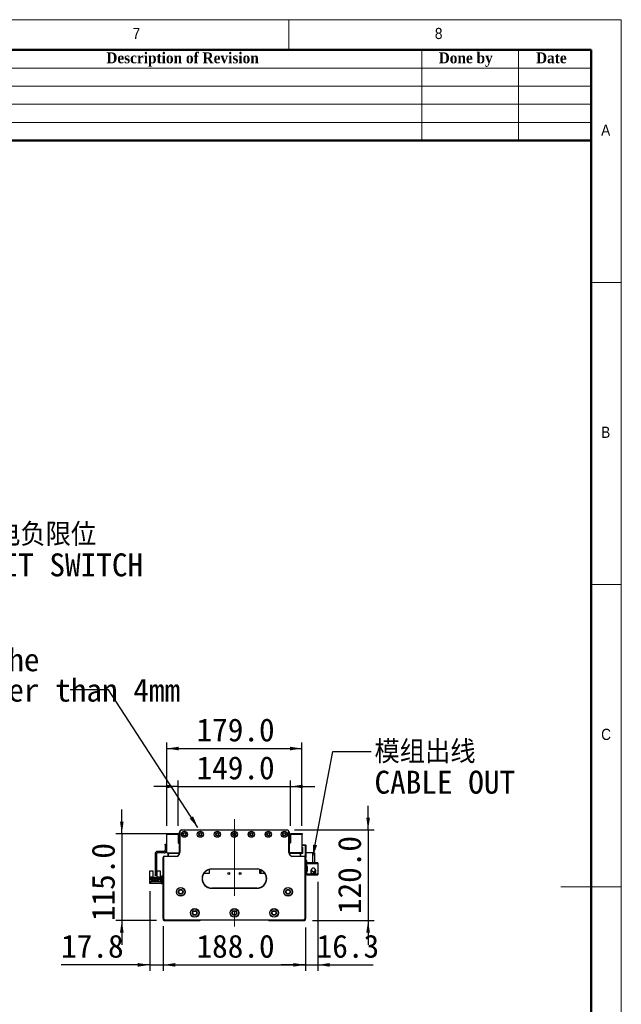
# Model space of a CAD drawing. Header units: millimetres. Extents: x 40 to 3320, y 40 to 2336.
# Tile 6 of 6: x 2524 to 3320, y 1032 to 2336. Entities that reach past the tile are written whole.
import ezdxf

# ---------------------------------------------------------------- set-up
doc = ezdxf.new("R2010")
doc.units = ezdxf.units.MM
doc.header["$LTSCALE"] = 8
doc.linetypes.add('CENTERX2', pattern=[20.32, 12.7, -2.54, 2.54, -2.54])
doc.layers.add('DIMNS', color=7, linetype='Continuous')
doc.styles.add('SLDTEXTSTYLE0', font='Gothic.ttf', dxfattribs={"width": 0.913})
doc.styles.add('SLDTEXTSTYLE1', font='timesbd.ttf', dxfattribs={"width": 0.933})
doc.styles.add('SLDTEXTSTYLE7', font='txt')
doc.styles.add('SLDTEXTSTYLE8', font='txt', dxfattribs={"bigfont": 'bigfont'})
doc.dimstyles.new('SLDDIMSTYLE0', dxfattribs={"dimtxt": 30.4, "dimasz": 16, "dimexe": 0, "dimexo": 0.0625, "dimgap": 7.6, "dimtad": 2, "dimdec": 1, "dimrnd": 1e-09, "dimzin": 4, "dimdsep": 46, "dimtxsty": 'SLDTEXTSTYLE7', "dimsah": 1, "dimcen": 0.09, "dimadec": 0, "dimazin": 1, "dimtfac": 1, "dimtdec": 1, "dimtmove": 0, "dimatfit": 0, "dimfxl": 0, "dimfrac": 2, "dimtolj": 1, "dimtzin": 12, "dimarcsym": 0})
doc.dimstyles.new('SLDDIMSTYLE1', dxfattribs={"dimtxt": 30.4, "dimasz": 16, "dimexe": 0, "dimexo": 0.0625, "dimgap": 7.6, "dimtad": 2, "dimdec": 1, "dimrnd": 1e-09, "dimzin": 4, "dimdsep": 46, "dimtxsty": 'SLDTEXTSTYLE7', "dimsah": 1, "dimcen": 0.09, "dimadec": 0, "dimazin": 1, "dimtfac": 1, "dimtdec": 1, "dimtofl": 0, "dimtmove": 0, "dimatfit": 3, "dimfxl": 0, "dimfrac": 2, "dimtolj": 1, "dimtzin": 12, "dimarcsym": 0})
doc.dimstyles.new('SLDDIMSTYLE2', dxfattribs={"dimtxt": 30.4, "dimasz": 16, "dimexe": 0, "dimexo": 0.0625, "dimgap": 7.6, "dimtad": 2, "dimdec": 1, "dimrnd": 1e-09, "dimzin": 12, "dimdsep": 46, "dimtxsty": 'SLDTEXTSTYLE7', "dimsah": 1, "dimcen": 0.09, "dimadec": 0, "dimazin": 3, "dimtfac": 1, "dimtdec": 1, "dimtmove": 0, "dimatfit": 0, "dimfxl": 0, "dimfrac": 2, "dimtolj": 1, "dimtzin": 12, "dimarcsym": 0})
doc.dimstyles.new('SLDDIMSTYLE3', dxfattribs={"dimtxt": 0.18, "dimasz": 16, "dimexe": 0, "dimexo": 0.0625, "dimgap": 0, "dimtad": 0, "dimtih": 1, "dimtoh": 1, "dimdec": 0, "dimrnd": 1e-09, "dimzin": 0, "dimdsep": 46, "dimtxsty": 'Standard', "dimsah": 1, "dimcen": 0.09, "dimadec": 0, "dimazin": 0, "dimtfac": 16, "dimtdec": 0, "dimtofl": 0, "dimtmove": 0, "dimatfit": 3, "dimfxl": 0, "dimfrac": 2, "dimtolj": 1, "dimtzin": 0, "dimarcsym": 0})

# ---------------------------------------------------------------- blocks, each defined once
blk = doc.blocks.new('_D')
at = {"layer": 'DIMNS'}
for p, q in [((2733.5, 1320.8), (2701.5, 1320.8)), ((2733.5, 1268.5), (2733.5, 1328.8)), ((2733.5, 1320.8), (2882.5, 1320.8)), ((2882.5, 1268.5), (2882.5, 1328.8)), ((2882.5, 1320.8), (2914.5, 1320.8))]:
    blk.add_line(p, q, dxfattribs=at)
for points in [[(2733.5, 1320.8), (2717.5, 1323.2), (2717.5, 1318.4)], [(2882.5, 1320.8), (2898.5, 1318.4), (2898.5, 1323.2)]]:
    blk.add_solid(points, dxfattribs=at)
at = {"layer": 'DIMNS', "insert": (2757.9, 1360.7), "char_height": 30.4, "attachment_point": 1, "style": 'SLDTEXTSTYLE7'}
blk.add_mtext('149.0', dxfattribs=at)
blk = doc.blocks.new('_D_1')
at = {"layer": 'DIMNS'}
for p, q in [((2718.5, 1268.5), (2718.5, 1379)), ((2718.5, 1371), (2897.5, 1371)), ((2897.5, 1268.5), (2897.5, 1379))]:
    blk.add_line(p, q, dxfattribs=at)
for points in [[(2718.5, 1371), (2734.5, 1368.6), (2734.5, 1373.4)], [(2897.5, 1371), (2881.5, 1373.4), (2881.5, 1368.6)]]:
    blk.add_solid(points, dxfattribs=at)
at = {"layer": 'DIMNS', "insert": (2757.9, 1410.9), "char_height": 30.4, "attachment_point": 1, "style": 'SLDTEXTSTYLE7'}
blk.add_mtext('179.0', dxfattribs=at)
blk = doc.blocks.new('_D_2')
at = {"layer": 'DIMNS'}
for p, q in [((2659.1, 1258.3), (2659.1, 1290.3)), ((2719.4, 1258.3), (2651.1, 1258.3)), ((2659.1, 1258.3), (2659.1, 1143.3)), ((2704.9, 1143.3), (2651.1, 1143.3)), ((2659.1, 1143.3), (2659.1, 1111.3))]:
    blk.add_line(p, q, dxfattribs=at)
for points in [[(2659.1, 1258.3), (2661.5, 1274.3), (2656.7, 1274.3)], [(2659.1, 1143.3), (2656.7, 1127.3), (2661.5, 1127.3)]]:
    blk.add_solid(points, dxfattribs=at)
at = {"layer": 'DIMNS', "insert": (2619.3, 1142.5), "char_height": 30.4, "attachment_point": 1, "rotation": 90, "style": 'SLDTEXTSTYLE7'}
blk.add_mtext('115.0', dxfattribs=at)
blk = doc.blocks.new('_D_3')
at = {"layer": 'DIMNS'}
for p, q in [((2985, 1263.3), (2985, 1295.3)), ((2887.7, 1263.3), (2993, 1263.3)), ((2985, 1263.3), (2985, 1143.3)), ((2911.2, 1143.3), (2993, 1143.3)), ((2985, 1143.3), (2985, 1111.3))]:
    blk.add_line(p, q, dxfattribs=at)
for points in [[(2985, 1263.3), (2987.4, 1279.3), (2982.6, 1279.3)], [(2985, 1143.3), (2982.6, 1127.3), (2987.4, 1127.3)]]:
    blk.add_solid(points, dxfattribs=at)
at = {"layer": 'DIMNS', "insert": (2945.1, 1151.8), "char_height": 30.4, "attachment_point": 1, "rotation": 90, "style": 'SLDTEXTSTYLE7'}
blk.add_mtext('120.0', dxfattribs=at)
blk = doc.blocks.new('_D_4')
at = {"layer": 'DIMNS'}
for p, q in [((2714, 1134.2), (2714, 1076.6)), ((2902, 1134.2), (2902, 1076.6)), ((2714, 1084.6), (2902, 1084.6))]:
    blk.add_line(p, q, dxfattribs=at)
for points in [[(2714, 1084.6), (2730, 1082.2), (2730, 1087)], [(2902, 1084.6), (2886, 1087), (2886, 1082.2)]]:
    blk.add_solid(points, dxfattribs=at)
at = {"layer": 'DIMNS', "insert": (2757.9, 1124.5), "char_height": 30.4, "attachment_point": 1, "style": 'SLDTEXTSTYLE7'}
blk.add_mtext('188.0', dxfattribs=at)
blk = doc.blocks.new('_D_5')
at = {"layer": 'DIMNS'}
for p, q in [((2696.2, 1182.2), (2696.2, 1076.6)), ((2714, 1135.7), (2714, 1076.6)), ((2696.2, 1084.6), (2578.8, 1084.6)), ((2696.2, 1084.6), (2714, 1084.6)), ((2714, 1084.6), (2746, 1084.6))]:
    blk.add_line(p, q, dxfattribs=at)
for points in [[(2696.2, 1084.6), (2680.2, 1087), (2680.2, 1082.2)], [(2714, 1084.6), (2730, 1082.2), (2730, 1087)]]:
    blk.add_solid(points, dxfattribs=at)
at = {"layer": 'DIMNS', "insert": (2578.8, 1124.5), "char_height": 30.4, "attachment_point": 1, "style": 'SLDTEXTSTYLE7'}
blk.add_mtext('17.8', dxfattribs=at)
blk = doc.blocks.new('_D_6')
at = {"layer": 'DIMNS'}
for p, q in [((2918.3, 1194.5), (2918.3, 1076.6)), ((2902, 1134.2), (2902, 1076.6)), ((2902, 1084.6), (2870, 1084.6)), ((2902, 1084.6), (2918.3, 1084.6)), ((2918.3, 1084.6), (2991.8, 1084.6))]:
    blk.add_line(p, q, dxfattribs=at)
for points in [[(2902, 1084.6), (2886, 1087), (2886, 1082.2)], [(2918.3, 1084.6), (2934.3, 1082.2), (2934.3, 1087)]]:
    blk.add_solid(points, dxfattribs=at)
at = {"layer": 'DIMNS', "insert": (2916.9, 1124.5), "char_height": 30.4, "attachment_point": 1, "style": 'SLDTEXTSTYLE7'}
blk.add_mtext('16.3', dxfattribs=at)
blk = doc.blocks.new('SW_NOTE_3')
at = {"layer": 'DIMNS', "color": 0, "char_height": 30.4, "attachment_point": 1}
for s, insert, style in [('模组出线', (4.3, 14.8), 'SLDTEXTSTYLE8'), ('CABLE OUT', (4.3, -25.4), 'SLDTEXTSTYLE7')]:
    blk.add_mtext(s, dxfattribs=dict(at, insert=insert, style=style))
blk = doc.blocks.new('SW_NOTE_4')
at = {"layer": 'DIMNS', "color": 0, "char_height": 30.4, "attachment_point": 1, "style": 'SLDTEXTSTYLE7'}
for s, insert in [('The distance between the load plate and the ', (-929.8, 55.2)), ('steel belt protection belt shall be greater than 4mm', (-929.8, 15))]:
    blk.add_mtext(s, dxfattribs=dict(at, insert=insert))
blk = doc.blocks.new('SW_NOTE_7')
at = {"layer": 'DIMNS', "color": 0, "char_height": 30.4, "attachment_point": 2}
for s, insert, style in [('     光电负限位', (125.6, 15.3), 'SLDTEXTSTYLE8'), ('NEGATIVE LIMIT SWITCH', (121.9, -24.9), 'SLDTEXTSTYLE7')]:
    blk.add_mtext(s, dxfattribs=dict(at, insert=insert, style=style))

msp = doc.modelspace()

# ---------------------------------------------------------------- linework, layer by layer
at = {"color": 7, "linetype": 'Continuous', "lineweight": 18}
for p, q in [((3320, 2336), (40, 2336)), ((2880, 2296), (2880, 2336)), ((3320, 40), (3320, 2336)), ((80, 2296), (3280, 2296)), ((3056, 2296), (3056, 2176)), ((3184, 2296), (3184, 2176)), ((3280, 2296), (3280, 2176)), ((3280, 2296), (3280, 80)), ((2320, 2272), (3280, 2272)), ((2320, 2248), (3280, 2248)), ((2320, 2224), (3280, 2224)), ((2320, 2200), (3280, 2200)), ((3320, 1988), (3280, 1988)), ((3280, 1588), (3320, 1588)), ((3320, 1188), (3240, 1188))]:
    msp.add_line(p, q, dxfattribs=at)
at = {"color": 7, "linetype": 'Continuous', "lineweight": 50}
for p, q in [((3280, 2296), (80, 2296)), ((3280, 2296), (3280, 80)), ((3280, 2176), (2320, 2176))]:
    msp.add_line(p, q, dxfattribs=at)
at = {"color": 7, "linetype": 'Continuous', "lineweight": 25}
for p, q in [((2718.521828, 1258.3370796), (2733.5218286, 1258.3370796)), ((2718.521828, 1257.3370776), (2718.521828, 1258.3370796)), ((2733.5218286, 1257.3370776), (2718.521828, 1257.3370776)), ((2718.521828, 1232.8370763), (2718.521828, 1257.3370776)), ((2733.5218286, 1258.3370796), (2733.5218286, 1257.3370776)), ((2733.5218286, 1257.3370776), (2733.5218286, 1246.3370776)), ((2735.5218327, 1260.3370762), (2735.8218303, 1260.3370762)), ((2735.5218327, 1233.3370774), (2735.5218327, 1260.3370762)), ((2735.8218303, 1260.3370762), (2735.8218303, 1233.3370774)), ((2738.5218313, 1263.3370748), (2877.5218299, 1263.3370748)), ((2738.5218313, 1263.3370748), (2738.5218313, 1263.0370772)), ((2877.5218299, 1263.0370772), (2738.5218313, 1263.0370772)), ((2877.5218299, 1263.3370748), (2877.5218299, 1263.0370772)), ((2880.5218285, 1260.3370762), (2880.2218309, 1260.3370762)), ((2880.2218309, 1233.3370774), (2880.2218309, 1260.3370762)), ((2880.5218285, 1260.3370762), (2880.5218285, 1233.3370774)), ((2882.5218325, 1257.3370776), (2882.5218325, 1258.3370796)), ((2882.5218325, 1258.3370796), (2897.5218331, 1258.3370796)), ((2897.5218331, 1257.3370776), (2882.5218325, 1257.3370776)), ((2882.5218325, 1257.3370776), (2882.5218325, 1246.3370776)), ((2897.5218331, 1258.3370796), (2897.5218331, 1257.3370776)), ((2897.5218331, 1232.8370763), (2897.5218331, 1257.3370776)), ((2716.5218314, 1244.337081), (2718.521828, 1244.337081)), ((2716.5218314, 1243.337079), (2716.5218314, 1244.337081)), ((2716.5218314, 1243.337079), (2716.5218314, 1236.337076)), ((2718.521828, 1243.337079), (2716.5218314, 1243.337079)), ((2734.0218296, 1245.8370766), (2735.5218327, 1245.8370766)), ((2882.0218315, 1245.8370766), (2880.5218285, 1245.8370766)), ((2897.5218331, 1243.5270763), (2902.2218307, 1243.5270763)), ((2902.2218307, 1242.5270742), (2897.5218331, 1242.5270742)), ((2897.5218331, 1240.5270776), (2898.0218341, 1240.5270776)), ((2898.0218341, 1240.5270776), (2898.0218341, 1232.027079)), ((2902.2218307, 1242.5270742), (2902.2218307, 1243.5270763)), ((2902.2218307, 1243.5270763), (2902.5218284, 1243.2270786)), ((2902.5218284, 1242.4028134), (2902.2218307, 1242.5270742)), ((2902.2218307, 1227.5270774), (2902.2218307, 1242.5270742)), ((2902.5218284, 1243.2270786), (2902.5218284, 1242.4028134)), ((2902.5218284, 1242.4028134), (2902.5218284, 1227.6513419)), ((2703.0218338, 1231.337077), (2703.0218338, 1203.8370772)), ((2705.0218305, 1231.337077), (2705.0218305, 1203.8370772)), ((2715.0218284, 1234.8370767), (2706.5218335, 1234.8370767)), ((2715.0218284, 1232.8370763), (2706.5218335, 1232.8370763)), ((2714.3218314, 1226.8370791), (2714.0218338, 1226.8370791)), ((2714.0218338, 1145.837077), (2714.0218338, 1226.8370791)), ((2714.3218314, 1226.8370791), (2714.3218314, 1145.9613415)), ((2715.5218294, 1228.037077), (2715.5218294, 1228.3370784)), ((2715.5218294, 1228.3370784), (2730.52183, 1228.3370784)), ((2730.52183, 1228.037077), (2715.5218294, 1228.037077)), ((2718.521828, 1232.8370763), (2735.4967689, 1232.8370763)), ((2720.5218321, 1231.527078), (2721.8318304, 1232.8370763)), ((2720.5218321, 1228.3370784), (2720.5218321, 1231.527078)), ((2721.0218331, 1231.4370787), (2722.0218276, 1232.437077)), ((2721.0218331, 1228.3370784), (2721.0218331, 1231.4370787)), ((2722.0218276, 1232.437077), (2735.4401668, 1232.437077)), ((2730.52183, 1228.037077), (2730.52183, 1228.3370784)), ((2733.721832, 1232.8370763), (2734.1218313, 1232.437077)), ((2735.8218303, 1233.3370774), (2735.5218327, 1233.3370774)), ((2880.5218285, 1233.3370774), (2880.2218309, 1233.3370774)), ((2897.5218331, 1232.8370763), (2880.5468922, 1232.8370763)), ((2880.6034943, 1232.437077), (2894.0218335, 1232.437077)), ((2881.9218298, 1232.437077), (2882.3218292, 1232.8370763)), ((2885.5218312, 1228.3370784), (2885.5218312, 1228.037077)), ((2885.5218312, 1228.3370784), (2900.5218318, 1228.3370784)), ((2900.5218318, 1228.037077), (2885.5218312, 1228.037077)), ((2894.0218335, 1232.437077), (2895.0218281, 1231.4370787)), ((2894.2118307, 1232.8370763), (2895.5218291, 1231.527078)), ((2895.0218281, 1231.4370787), (2895.0218281, 1228.3370784)), ((2896.0218301, 1232.027079), (2895.5218291, 1231.527078)), ((2895.5218291, 1231.527078), (2895.5218291, 1228.3370784)), ((2898.0218341, 1232.027079), (2896.0218301, 1232.027079)), ((2898.0218341, 1232.8370763), (2897.5218331, 1232.8370763)), ((2900.5218318, 1228.3370784), (2900.5218318, 1228.037077)), ((2902.0218274, 1226.8370791), (2901.7218297, 1226.8370791)), ((2901.7218297, 1145.9613415), (2901.7218297, 1226.8370791)), ((2901.8537125, 1227.5270774), (2902.2218307, 1227.5270774)), ((2902.0218274, 1226.8370791), (2902.0218274, 1145.837077)), ((2902.2218307, 1226.5270791), (2902.0218274, 1226.5270791)), ((2902.5218284, 1227.6513419), (2902.2218307, 1227.5270774)), ((2902.2218307, 1226.5270791), (2902.2218307, 1227.5270774)), ((2902.5218284, 1226.8270767), (2902.2218307, 1226.5270791)), ((2911.921831, 1232.8370763), (2902.5218284, 1232.8370763)), ((2902.5218284, 1227.6513419), (2902.5218284, 1226.8270767)), ((2911.921831, 1219.8370761), (2911.921831, 1232.8370763)), ((2911.921831, 1232.8370763), (2913.9218276, 1232.8370763)), ((2913.9218276, 1232.8370763), (2913.9218276, 1219.8370761)), ((2903.9218297, 1222.8370784), (2902.0218274, 1222.8370784)), ((2903.9218297, 1219.8370761), (2903.9218297, 1222.8370784)), ((2903.9218297, 1219.8370761), (2903.9218297, 1218.6370781)), ((2911.921831, 1219.8370761), (2903.9218297, 1219.8370761)), ((2903.9218297, 1218.6370781), (2918.3218276, 1218.6370781)), ((2903.9218297, 1214.6370775), (2903.9218297, 1218.6370781)), ((2903.9218297, 1214.6370775), (2903.9218297, 1214.1370764)), ((2904.9218317, 1214.6370775), (2903.9218297, 1214.6370775)), ((2903.9218297, 1214.1370764), (2903.9218297, 1209.1370775)), ((2904.9218317, 1214.1370764), (2903.9218297, 1214.1370764)), ((2904.9218317, 1208.6370765), (2904.9218317, 1214.6370775)), ((2909.9218344, 1219.8370761), (2909.9218344, 1219.6370764)), ((2918.3218276, 1219.6370764), (2909.9218344, 1219.6370764)), ((2913.9218276, 1219.8370761), (2911.921831, 1219.8370761)), ((2918.3218276, 1219.6370764), (2918.3218276, 1218.6370781)), ((2918.3218276, 1218.6370781), (2918.3218276, 1204.6370777)), ((2696.3218322, 1209.2370792), (2700.0218278, 1209.2370792)), ((2696.3218322, 1200.3370775), (2696.3218322, 1209.2370792)), ((2696.3218322, 1194.3370784), (2696.3218322, 1200.3370775)), ((2697.1218308, 1200.3370775), (2696.3218322, 1200.3370775)), ((2697.1218308, 1200.3370775), (2697.6218318, 1200.8370786)), ((2700.2218312, 1200.8370786), (2697.6218318, 1200.8370786)), ((2698.0218312, 1200.2870786), (2700.2218312, 1200.2870786)), ((2698.0218312, 1196.8370779), (2698.0218312, 1200.2870786)), ((2700.0218278, 1209.2370792), (2700.0218278, 1200.8370786)), ((2700.2218312, 1200.2870786), (2700.2218312, 1200.8370786)), ((2700.2218312, 1200.8370786), (2705.8218291, 1200.8370786)), ((2700.5718296, 1200.2870786), (2700.2218312, 1200.2870786)), ((2700.5718296, 1199.1870786), (2700.5718296, 1200.2870786)), ((2702.2218278, 1199.1870786), (2702.2218278, 1199.7870775)), ((2702.2218278, 1199.7870775), (2703.8218325, 1199.7870775)), ((2703.0218338, 1203.8370772), (2705.0218305, 1203.8370772)), ((2703.0218338, 1202.837077), (2703.0218338, 1203.8370772)), ((2705.0218305, 1202.837077), (2703.0218338, 1202.837077)), ((2703.8218325, 1199.1870786), (2703.8218325, 1199.7870775)), ((2705.0218305, 1203.8370772), (2705.0218305, 1202.837077)), ((2705.4718306, 1200.2870786), (2705.4718306, 1199.1870786)), ((2705.8218291, 1200.2870786), (2705.4718306, 1200.2870786)), ((2705.8218291, 1200.8370786), (2705.8218291, 1200.2870786)), ((2708.4218284, 1200.8370786), (2705.8218291, 1200.8370786)), ((2705.8218291, 1200.2870786), (2708.0218291, 1200.2870786)), ((2706.0218325, 1200.8370786), (2706.0218325, 1209.2370792)), ((2706.0218325, 1209.2370792), (2709.7218281, 1209.2370792)), ((2708.0218291, 1200.2870786), (2708.0218291, 1196.8370779)), ((2708.4218284, 1200.8370786), (2708.9218294, 1200.3370775)), ((2709.7218281, 1200.3370775), (2708.9218294, 1200.3370775)), ((2709.7218281, 1209.2370792), (2709.7218281, 1200.3370775)), ((2709.7218281, 1200.3370775), (2709.7218281, 1194.3370784)), ((2712.0218297, 1202.3370779), (2714.0218338, 1202.3370779)), ((2712.0218297, 1201.3370777), (2712.0218297, 1202.3370779)), ((2714.0218338, 1201.3370777), (2712.0218297, 1201.3370777)), ((2712.0218297, 1193.3370783), (2712.0218297, 1201.3370777)), ((2774.5218297, 1205.537078), (2767.4691064, 1205.537078)), ((2774.5218297, 1210.8370765), (2774.5218297, 1205.537078)), ((2778.0218312, 1211.6370788), (2778.0218312, 1211.3370775)), ((2778.0218312, 1211.6370788), (2838.0218299, 1211.6370788)), ((2838.0218299, 1211.3370775), (2778.0218312, 1211.3370775)), ((2838.0218299, 1211.6370788), (2838.0218299, 1211.3370775)), ((2841.5218314, 1205.537078), (2841.5218314, 1210.8370765)), ((2848.5745547, 1205.537078), (2841.5218314, 1205.537078)), ((2843.0218307, 1210.2935156), (2843.0218307, 1205.537078)), ((2903.9218297, 1208.6370765), (2903.9218297, 1209.1370775)), ((2903.9218297, 1209.1370775), (2904.9218317, 1209.1370775)), ((2903.9218297, 1204.6370777), (2903.9218297, 1208.6370765)), ((2903.9218297, 1208.6370765), (2904.9218317, 1208.6370765)), ((2903.9218297, 1204.6370777), (2903.9218297, 1203.4370779)), ((2918.3218276, 1204.6370777), (2903.9218297, 1204.6370777)), ((2909.9218344, 1203.4370779), (2903.9218297, 1203.4370779)), ((2909.3710652, 1209.4340465), (2909.2718309, 1208.6370765)), ((2909.6057435, 1210.0719726), (2909.4705677, 1209.7561388)), ((2909.4826078, 1210.2161153), (2909.5166197, 1210.2272725)), ((2909.5166197, 1207.0468804), (2909.4826078, 1207.0580414)), ((2909.6384739, 1210.0558645), (2909.5160162, 1210.116121)), ((2909.5166197, 1210.2272725), (2909.9003916, 1210.8022674)), ((2909.6767103, 1210.1485013), (2909.5166197, 1210.2272725)), ((2909.9218344, 1203.6370775), (2918.3218276, 1203.6370775)), ((2909.9218344, 1203.6370775), (2909.9218344, 1203.4370779)), ((2918.3218276, 1204.6370777), (2918.3218276, 1203.6370775)), ((2696.2218305, 1192.3370781), (2696.2218305, 1194.3370784)), ((2696.2218305, 1194.3370784), (2697.2218325, 1194.3370784)), ((2697.2218325, 1192.3370781), (2696.2218305, 1192.3370781)), ((2697.2218325, 1194.3370784), (2697.2218325, 1192.3370781)), ((2711.0218277, 1194.3370784), (2697.2218325, 1194.3370784)), ((2711.0218277, 1192.3370781), (2697.2218325, 1192.3370781)), ((2698.8218298, 1196.8370779), (2698.0218312, 1196.8370779)), ((2698.8218298, 1198.4870779), (2707.2218304, 1198.4870779)), ((2698.8218298, 1196.8370779), (2698.8218298, 1198.4870779)), ((2698.8218298, 1195.7870769), (2698.8218298, 1196.8370779)), ((2700.0218278, 1195.7870769), (2698.8218298, 1195.7870769)), ((2700.271832, 1197.4370769), (2699.771831, 1197.4370769)), ((2699.771831, 1197.4370769), (2699.771831, 1196.9370777)), ((2699.771831, 1196.9370777), (2700.271832, 1196.9370777)), ((2700.0218278, 1194.9870782), (2700.0218278, 1195.7870769)), ((2706.0218325, 1195.7870769), (2700.0218278, 1195.7870769)), ((2706.0218325, 1194.9870782), (2700.0218278, 1194.9870782)), ((2700.271832, 1196.9370777), (2700.271832, 1197.4370769)), ((2705.4718306, 1199.1870786), (2700.5718296, 1199.1870786)), ((2701.7718276, 1197.4370769), (2701.7718276, 1196.9370777)), ((2702.2718286, 1197.4370769), (2701.7718276, 1197.4370769)), ((2701.7718276, 1196.9370777), (2702.2718286, 1196.9370777)), ((2702.2718286, 1196.9370777), (2702.2718286, 1197.4370769)), ((2704.2718327, 1197.4370769), (2703.7718316, 1197.4370769)), ((2703.7718316, 1197.4370769), (2703.7718316, 1196.9370777)), ((2703.7718316, 1196.9370777), (2704.2718327, 1196.9370777)), ((2704.2718327, 1196.9370777), (2704.2718327, 1197.4370769)), ((2706.2718293, 1197.4370769), (2705.7718282, 1197.4370769)), ((2705.7718282, 1197.4370769), (2705.7718282, 1196.9370777)), ((2705.7718282, 1196.9370777), (2706.2718293, 1196.9370777)), ((2706.0218325, 1195.7870769), (2706.0218325, 1194.9870782)), ((2707.2218304, 1195.7870769), (2706.0218325, 1195.7870769)), ((2706.2718293, 1196.9370777), (2706.2718293, 1197.4370769)), ((2707.2218304, 1198.4870779), (2707.2218304, 1196.8370779)), ((2707.2218304, 1196.8370779), (2707.2218304, 1195.7870769)), ((2708.0218291, 1196.8370779), (2707.2218304, 1196.8370779)), ((2711.0218277, 1194.3370784), (2711.0218277, 1192.3370781)), ((2712.0218297, 1193.3370783), (2714.0218338, 1193.3370783)), ((2712.0218297, 1192.3370781), (2712.0218297, 1193.3370783)), ((2714.0218338, 1192.3370781), (2712.0218297, 1192.3370781)), ((2778.0218312, 1186.337078), (2778.0218312, 1186.0370776)), ((2778.0218312, 1186.337078), (2838.0218299, 1186.337078)), ((2838.0218299, 1186.337078), (2838.0218299, 1186.0370776)), ((2838.0218299, 1186.0370776), (2778.0218312, 1186.0370776)), ((2714.3218314, 1145.9613415), (2714.0218338, 1145.837077)), ((2716.0218304, 1143.8370785), (2714.0218338, 1145.837077)), ((2714.0218338, 1145.837077), (2714.0218338, 1144.3370777)), ((2714.0218338, 1144.3370777), (2715.0218284, 1143.3370775)), ((2714.3218314, 1145.9613415), (2716.1460912, 1144.137078)), ((2715.0218284, 1143.3370775), (2762.5218315, 1143.3370775)), ((2716.1460912, 1144.137078), (2716.0218304, 1143.8370785)), ((2900.0218307, 1143.8370785), (2716.0218304, 1143.8370785)), ((2716.1460912, 1144.137078), (2899.89757, 1144.137078)), ((2762.5218315, 1143.3370775), (2763.0218325, 1143.8370785)), ((2853.0218324, 1143.8370785), (2853.5218296, 1143.3370775)), ((2853.5218296, 1143.3370775), (2901.0218328, 1143.3370775)), ((2899.89757, 1144.137078), (2901.7218297, 1145.9613415)), ((2899.89757, 1144.137078), (2900.0218307, 1143.8370785)), ((2902.0218274, 1145.837077), (2900.0218307, 1143.8370785)), ((2901.0218328, 1143.3370775), (2902.0218274, 1144.3370777)), ((2901.7218297, 1145.9613415), (2902.0218274, 1145.837077)), ((2902.0218274, 1144.3370777), (2902.0218274, 1145.837077))]:
    msp.add_line(p, q, dxfattribs=at)
at = {"color": 7, "linetype": 'Continuous', "lineweight": 25, "flags": 128}
msp.add_lwpolyline([(2711.0218277, 1192.3370781), (2711.6071006, 1192.3947214), (2712.0218297, 1192.5086501)], dxfattribs=at)
at = {"color": 7, "linetype": 'Continuous', "lineweight": 25}
for centre, radius in [((2742.0218307, 1257.5870777), 4.025), ((2742.0218307, 1257.5870777), 4), ((2742.0218307, 1257.5870777), 2.15), ((2742.0218307, 1257.5870777), 1.65), ((2763.0218307, 1257.5870777), 4.025), ((2763.0218307, 1257.5870777), 4), ((2763.0218307, 1257.5870777), 2.15), ((2763.0218307, 1257.5870777), 1.65), ((2785.5218307, 1257.5870777), 4.025), ((2785.5218307, 1257.5870777), 4), ((2785.5218307, 1257.5870777), 2.15), ((2785.5218307, 1257.5870777), 1.65), ((2808.0218307, 1257.5870777), 4.025), ((2808.0218307, 1257.5870777), 4), ((2808.0218307, 1257.5870777), 2.15), ((2808.0218307, 1257.5870777), 1.65), ((2830.5218307, 1257.5870777), 4.025), ((2830.5218307, 1257.5870777), 4), ((2830.5218307, 1257.5870777), 2.15), ((2830.5218307, 1257.5870777), 1.65), ((2853.0218307, 1257.5870777), 4.025), ((2853.0218307, 1257.5870777), 4), ((2853.0218307, 1257.5870777), 2.15), ((2853.0218307, 1257.5870777), 1.65), ((2874.0218307, 1257.5870777), 4.025), ((2874.0218307, 1257.5870777), 4), ((2874.0218307, 1257.5870777), 2.15), ((2874.0218307, 1257.5870777), 1.65), ((2800.5218307, 1205.5370777), 1.25), ((2815.5218307, 1205.5370777), 1.25), ((2737.0218307, 1181.3370777), 5.75), ((2737.0218307, 1181.3370777), 5.5), ((2879.0218307, 1181.3370777), 5.75), ((2879.0218307, 1181.3370777), 5.5), ((2737.0218307, 1181.3370777), 3.2), ((2737.0218307, 1181.3370777), 2.5), ((2879.0218307, 1181.3370777), 3.2), ((2879.0218307, 1181.3370777), 2.5), ((2755.5218307, 1153.3370777), 5.75), ((2755.5218307, 1153.3370777), 5.5), ((2755.5218307, 1153.3370777), 3.2), ((2755.5218307, 1153.3370777), 2.5), ((2808.0218307, 1153.3370777), 5.75), ((2808.0218307, 1153.3370777), 5.5), ((2808.0218307, 1153.3370777), 3.2), ((2808.0218307, 1153.3370777), 2.5), ((2860.5218307, 1153.3370777), 5.75), ((2860.5218307, 1153.3370777), 5.5), ((2860.5218307, 1153.3370777), 3.2), ((2860.5218307, 1153.3370777), 2.5)]:
    msp.add_circle(centre, radius, dxfattribs=at)
for centre, radius, start, end in [((2738.5218307, 1260.3370777), 3, 90, 180), ((2738.5218307, 1260.3370777), 2.7, 90, 180), ((2877.5218307, 1260.3370777), 3, 0, 90), ((2877.5218307, 1260.3370777), 2.7, 0, 90), ((2734.0218307, 1246.3370777), 0.5, 180, 270), ((2882.0218307, 1246.3370777), 0.5, 270, 0), ((2706.5218307, 1231.3370777), 3.5, 90, 180), ((2706.5218307, 1231.3370777), 1.5, 90, 180), ((2715.5218307, 1226.8370777), 1.5, 90, 180), ((2715.5218307, 1226.8370777), 1.2, 90, 180), ((2715.0218307, 1236.3370777), 1.5, 270, 0), ((2715.0218307, 1236.3370777), 3.5, 270, 0), ((2730.5218307, 1233.3370777), 5.3, 270, 0), ((2730.5218307, 1233.3370777), 5, 270, 0), ((2885.5218307, 1233.3370777), 5.3, 180, 270), ((2885.5218307, 1233.3370777), 5, 180, 270), ((2900.5218307, 1226.8370777), 1.5, 0, 90), ((2900.5218307, 1226.8370777), 1.2, 0, 90), ((2778.0218307, 1198.8370777), 12.8, 90, 270), ((2778.0218307, 1198.8370777), 12.5, 90, 270), ((2838.0218307, 1198.8370777), 12.8, 270, 90), ((2838.0218307, 1198.8370777), 12.5, 270, 90), ((2912.5218307, 1208.6370777), 3.4, 207.8854130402, 44.3134751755), ((2912.5218307, 1208.6370777), 3.45, 237.5742082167, 0), ((2912.5218307, 1208.6370777), 2.5, 274.0682455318, 11.0547454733), ((2912.5218307, 1208.6370777), 2.6, 277.2742732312, 19.707248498), ((2912.5218307, 1208.6370777), 3.45, 0, 47.8989058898), ((2711.0218307, 1195.3370777), 1, 270, 0)]:
    msp.add_arc(centre, radius, start, end, dxfattribs=at)
for points, knots in [([(2913.9112329, 1212.4002381), (2914.1603336, 1212.1704205), (2914.6590939, 1211.7102697), (2915.063977, 1210.7929785), (2915.1052945, 1209.875455), (2914.825143, 1209.0804275), (2914.3142843, 1208.4639502), (2913.6208969, 1208.0537381), (2912.813625, 1207.8893611), (2911.9743634, 1207.9934874), (2911.1955575, 1208.3642328), (2910.5747322, 1208.9655974), (2910.1838926, 1209.7284433), (2910.0969026, 1210.5733483), (2910.2010771, 1211.3316746), (2910.5455527, 1211.9243549), (2911.076533, 1212.3452121), (2911.8101255, 1212.5905449), (2912.5563485, 1212.6685305), (2913.1003286, 1212.6955676), (2913.3593133, 1212.6806047), (2913.4443344, 1212.6856257), (2913.4666643, 1212.6741704), (2913.5408303, 1212.6421387), (2913.6969619, 1212.553643), (2913.8290399, 1212.4590832), (2913.9112329, 1212.4002381)], [0, 0, 0, 0, 0.0648169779, 0.1297793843, 0.1897320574, 0.242618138, 0.2944137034, 0.3462429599, 0.3987239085, 0.452199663, 0.5066010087, 0.5614522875, 0.6160510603, 0.6697717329, 0.7270680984, 0.7653766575, 0.8036904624, 0.8589086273, 0.9142288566, 0.9495543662, 0.964001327, 0.9648508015, 0.9657586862, 0.9687101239, 0.9805281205, 1, 1, 1, 1]), ([(2910.3482162, 1211.5637688), (2910.1664225, 1211.204758), (2909.8333062, 1210.5469113), (2909.3737905, 1209.4876664), (2909.1539288, 1208.6670861), (2909.0978925, 1207.9973384), (2909.2011931, 1207.4369975), (2909.4258967, 1206.8335324), (2909.8791163, 1206.2365773), (2910.563971, 1205.7989687), (2911.2878448, 1205.5617541), (2912.0499353, 1205.5586914), (2912.7590422, 1205.7932881), (2912.9389841, 1205.9143514), (2912.8919058, 1205.9507483), (2912.8752446, 1205.9636293)], [0, 0, 0, 0, 0.1800959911, 0.330005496, 0.4496464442, 0.5397485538, 0.5746217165, 0.6053231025, 0.678401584, 0.7214077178, 0.7619831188, 0.8291631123, 0.8886691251, 0.9605994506, 1, 1, 1, 1]), ([(2914.7462344, 1207.4960126), (2914.8484237, 1207.7429801), (2915.0422083, 1208.2113121), (2915.0859998, 1208.7258157), (2914.9982119, 1209.0348366), (2914.9701839, 1209.1334975)], [0, 0, 0, 0, 0.4316452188, 0.818541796, 1, 1, 1, 1])]:
    msp.add_open_spline(points, degree=3, knots=knots, dxfattribs=at)
at = {"layer": 'DIMNS', "linetype": 'CENTERX2', "lineweight": 18}
msp.add_line((2808.0218307, 1277.6370777), (2808.0218307, 1127.8366646), dxfattribs=at)

# ---------------------------------------------------------------- block references
at = {"layer": 'DIMNS'}
for name, p in [('SW_NOTE_7', (2348.2798809, 1654.2763727)), ('SW_NOTE_4', (2590.7675663, 1448.5635768)), ('SW_NOTE_3', (2989.1034483, 1367.0498084))]:
    msp.add_blockref(name, p, dxfattribs=at)

# ---------------------------------------------------------------- texts
at = {"color": 7, "linetype": 'Continuous', "lineweight": 0}
for s, insert, char_height, attachment_point, style in [('7', (2673.3333333, 2325.1704848), 14.8166667, 1, 'SLDTEXTSTYLE0'), ('8', (3073.3333333, 2325.1704848), 14.8166667, 1, 'SLDTEXTSTYLE0'), ('Description of Revision', (2739.4454999, 2292.6852781), 14.4, 2, 'SLDTEXTSTYLE1'), ('Done by', (3114.154228, 2292.6852781), 14.4, 2, 'SLDTEXTSTYLE1'), ('Date', (3227.423141, 2292.6852781), 14.4, 2, 'SLDTEXTSTYLE1'), ('A', (3293.3333333, 2197.1704528), 14.8166667, 1, 'SLDTEXTSTYLE0'), ('B', (3293.3333333, 1797.1704528), 14.8166667, 1, 'SLDTEXTSTYLE0'), ('C', (3293.3333333, 1397.1704528), 14.8166667, 1, 'SLDTEXTSTYLE0')]:
    msp.add_mtext(s, dxfattribs=dict(at, insert=insert, char_height=char_height, attachment_point=attachment_point, style=style))

# ---------------------------------------------------------------- dimensions: what is measured, and where the dimension line sits
at = {"layer": 'DIMNS'}
for base, p1, p2, dimstyle, picture, middle in [((2897.5218307, 1371.0286643), (2718.5218307, 1258.3370777), (2897.5218307, 1258.3370777), 'SLDDIMSTYLE0', '_D_1', (2806.3757036, 1371.0286643)), ((2882.5218307, 1320.8075145), (2733.5218307, 1258.3370777), (2882.5218307, 1258.3370777), 'SLDDIMSTYLE0', '_D', (2806.3757036, 1320.8075145)), ((2918.3218307, 1084.5696309), (2902.0218307, 1144.3370777), (2918.3218307, 1204.6370777), 'SLDDIMSTYLE2', '_D_6', (2954.3112319, 1084.5696309)), ((2714.0218307, 1084.5696309), (2696.2218307, 1192.3370777), (2714.0218307, 1145.8370777), 'SLDDIMSTYLE2', '_D_5', (2616.2218307, 1084.5696309)), ((2902.0218307, 1084.5696309), (2714.0218307, 1144.3370777), (2902.0218307, 1144.3370777), 'SLDDIMSTYLE1', '_D_4', (2806.3757036, 1084.5696309))]:
    dim = msp.add_linear_dim(base=base, p1=p1, p2=p2, dimstyle=dimstyle, dxfattribs=at)
    dim.commit()
    dim.dimension.update_dxf_attribs({"geometry": picture, "text_midpoint": middle, "dimtype": 160})
for base, p1, p2, picture, middle in [((2985.0183794, 1143.3370777), (2877.5218307, 1263.3370777), (2901.0218307, 1143.3370777), '_D_3', (2985.0183794, 1200.2761983)), ((2659.1461025, 1143.3370777), (2729.5218307, 1258.3370777), (2715.0218307, 1143.3370777), '_D_2', (2659.1461025, 1190.9770248))]:
    dim = msp.add_linear_dim(base=base, p1=p1, p2=p2, angle=90, dimstyle='SLDDIMSTYLE0', dxfattribs=at)
    dim.commit()
    dim.dimension.update_dxf_attribs({"geometry": picture, "text_midpoint": middle, "dimtype": 160})

# ---------------------------------------------------------------- leaders
for points in [[(2759.8327354, 1266.3508184), (2641.5675663, 1448.5635768), (2590.7675663, 1448.5635768)], [(2911.9218307, 1227.7669186), (2938.3034483, 1367.0498084), (2989.1034483, 1367.0498084)]]:
    msp.add_leader(points, dimstyle='SLDDIMSTYLE3', dxfattribs=at)

doc.saveas('drawing.dxf')
